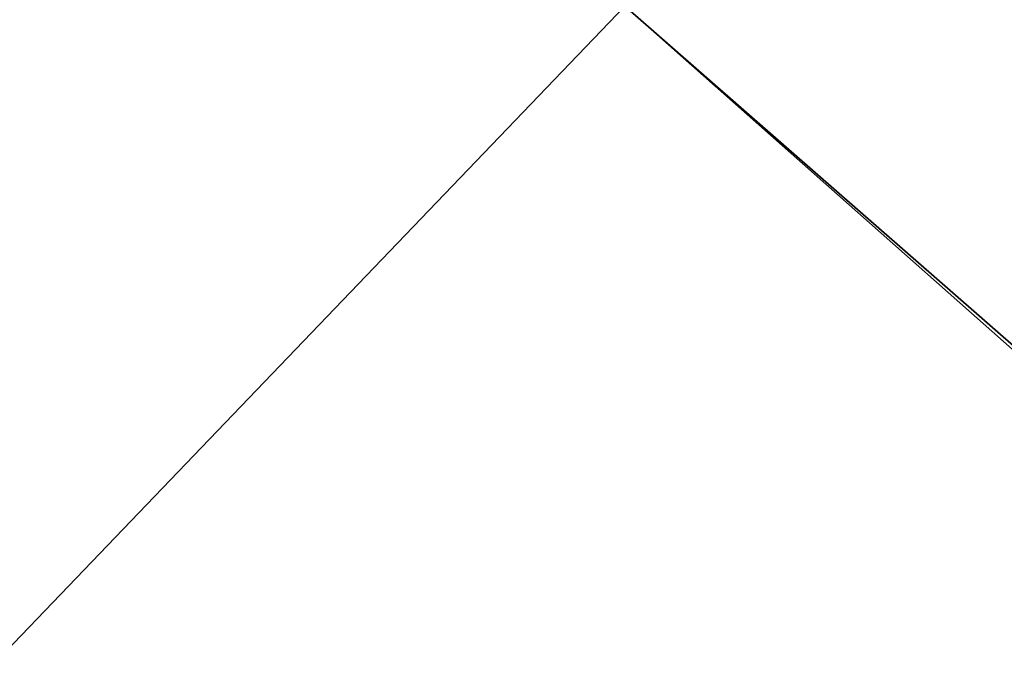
# Model space of a CAD drawing. Header units: millimetres. Extents: x -5 to 485, y -5 to 485.
# Tile 184 of 256: x 71.02502 to 71.03446, y 64.07595 to 64.08203. Entities that reach past the tile are written whole.
import ezdxf

# ---------------------------------------------------------------- set-up
doc = ezdxf.new("R2010")
doc.units = ezdxf.units.MM
doc.header["$LTSCALE"] = 25.4
doc.layers.get('0').update_dxf_attribs({"true_color": 0xff5454})

# ---------------------------------------------------------------- blocks, each defined once
blk = doc.blocks.new('AGNES-ROUND-LED-8205-8208-8187-8184.STL#2')
at = {"color": 18, "true_color": 0x000000}
mesh = blk.add_polyface(dxfattribs=at)
corners = [(57.4189415, 78.253624, -33.8770561), (70.5237122, 63.5542107, -33.1450081), (56.8709984, 77.7681885, -33.1450081), (71.0308228, 64.0821609, -33.8770561)]
mesh.append_faces([[corners[k] for k in face] for face in [(0, 1, 2), (1, 0, 3)]], dxfattribs={"vtx0": -1, "color": 18})
mesh = blk.add_polyface(dxfattribs=at)
corners = [(71.7235489, 64.80336, -34.1450081), (85.738884, 51.0519447, -33.8770561), (71.0308228, 64.0821609, -33.8770561), (86.3713303, 51.8265533, -34.1450081)]
mesh.append_faces([[corners[k] for k in face] for face in [(0, 1, 2), (1, 0, 3)]], dxfattribs={"vtx0": -1, "color": 18})
mesh = blk.add_polyface(dxfattribs=at)
corners = [(71.0308228, 64.0821609, -32.1450081), (85.8236237, 51.1557312, -32.6450043), (71.1236267, 64.1787796, -32.6450043), (85.738884, 51.0519447, -32.1450081)]
mesh.append_faces([[corners[k] for k in face] for face in [(0, 1, 2), (1, 0, 3)]], dxfattribs={"vtx0": -1, "color": 18})

msp = doc.modelspace()

# ---------------------------------------------------------------- block references
at = {"color": 0}
msp.add_blockref('AGNES-ROUND-LED-8205-8208-8187-8184.STL#2', (0, 0), dxfattribs=at)

doc.saveas('drawing.dxf')
